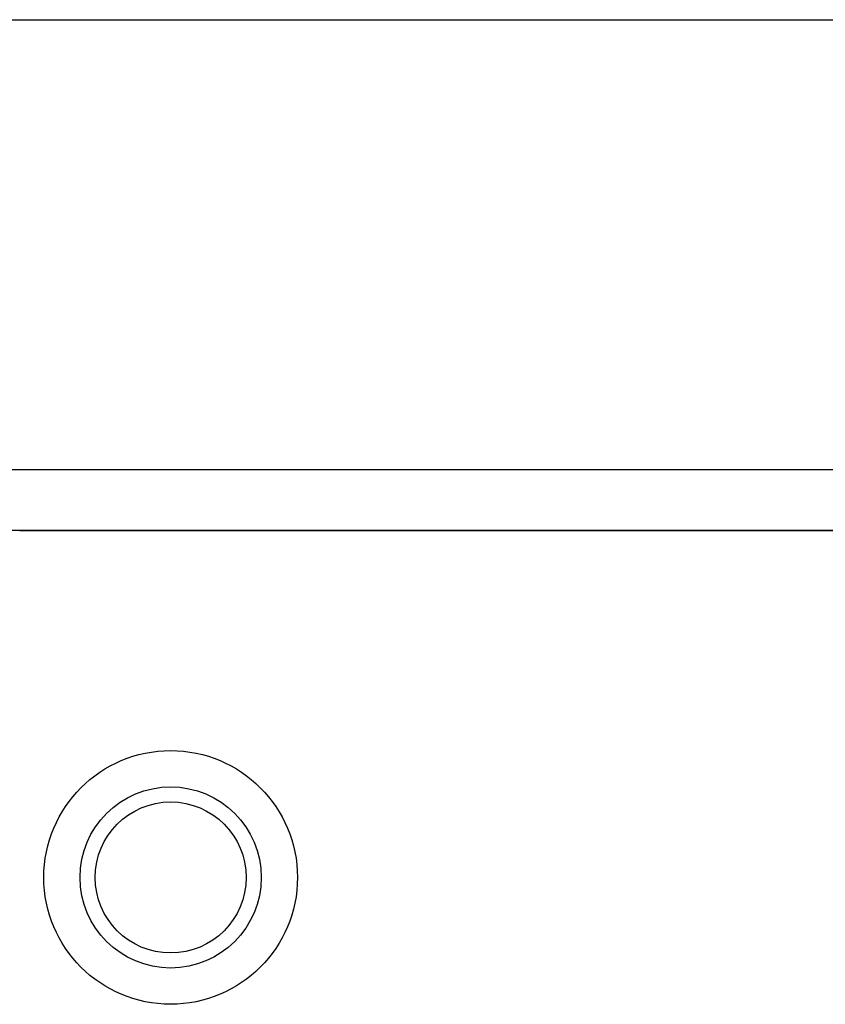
# Model space of a CAD drawing. Extents: x 0 to 420, y 0 to 297.
# Tile 10 of 27: x 147 to 160, y 128 to 145. Entities that reach past the tile are written whole.
import ezdxf

# ---------------------------------------------------------------- set-up
doc = ezdxf.new("R2010")
doc.units = 0
doc.layers.add('SICHTBAR__ISO_', color=7, linetype='CONTINUOUS')

msp = doc.modelspace()

# ---------------------------------------------------------------- linework, layer by layer
at = {"layer": 'SICHTBAR__ISO_'}
for p, q in [((132.35, 144.728), (212.35, 144.728)), ((198.6, 137.278), (146.1, 137.278)), ((146.1, 136.278), (198.6, 136.278)), ((197.85, 136.264), (146.85, 136.264))]:
    msp.add_line(p, q, dxfattribs=at)
for radius in [2.1, 1.5, 1.25]:
    msp.add_circle((149.35, 130.528), radius, dxfattribs=at)

doc.saveas('drawing.dxf')
